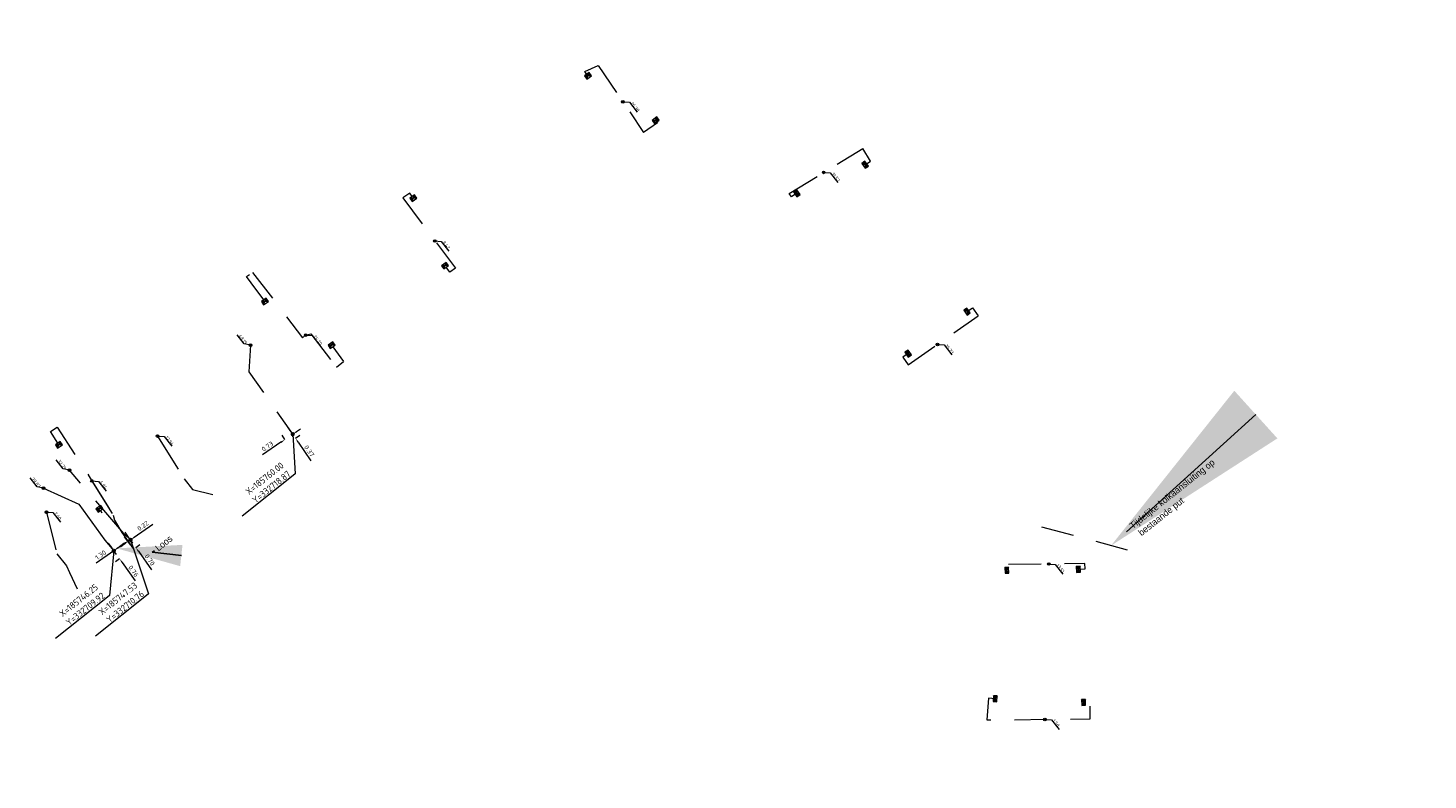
# Model space of a CAD drawing. Header units: inches. Extents: x 0 to 191500, y 0 to 342750.
# Tile 218 of 256: x 185740 to 185847, y 332692 to 332750. Entities that reach past the tile are written whole.
import ezdxf
from ezdxf import colors
from ezdxf.entities.mleader import LeaderData, LeaderLine
from ezdxf.math import Vec2, Vec3

# ---------------------------------------------------------------- set-up
doc = ezdxf.new("R2010")
doc.units = ezdxf.units.IN
doc.header["$MEASUREMENT"] = 0
for name, pattern in [('RI-GWA_HUISAANSLUITING', [23, 4, -1.8, 2.6, -1.8, 4.6, -1.8, 4.6, -1.8]), ('RI-HWA_HUISAANSLUITING', [4.8, 3, -1.8]), ('RI-HWA_KOLKAANSLUITING', [4.3, 2.5, -1.8])]:
    doc.linetypes.add(name, pattern=pattern)
doc.layers.get('0').update_dxf_attribs({"lineweight": 20})
doc.layers.get('DefPoints').update_dxf_attribs({"lineweight": 20})
for name, color, linetype, lineweight in [('ECW', 150, 'Continuous', 20), ('N-WE-RI-GWA-MAATVOERING-T25', 30, 'RI-GWA_HUISAANSLUITING', 20), ('N-WE-RI-GWA_HUISAANSLUITING_PVC_160-G', 30, 'RI-GWA_HUISAANSLUITING', 20), ('N-WE-RI-GWA_RIOOLPUT_ONTSTOPPINGSPUT-G', 30, 'Continuous', 20), ('N-WE-RI-HWA-MAATVOERING-T25', 151, 'Continuous', 20), ('N-WE-RI-HWA_HUISAANSLUITING_PVC_160-G', 150, 'RI-HWA_HUISAANSLUITING', 20), ('N-WE-RI-HWA_KOLK-S', 150, 'Continuous', 20), ('N-WE-RI-HWA_KOLKAANSLUITING_PVC_160-G', 150, 'RI-HWA_KOLKAANSLUITING', 20), ('N-WE-RI-INLAAT', 7, 'Continuous', 20), ('Tekst algemeen', 7, 'Continuous', 20)]:
    doc.layers.add(name, color=color, linetype=linetype, lineweight=lineweight)
doc.styles.add('NLCS-ISO-M100-T25', font='txt', dxfattribs={"height": 0.25})
doc.styles.add('NLCS-ISO-M200-T18', font='txt', dxfattribs={"height": 0.36})
doc.styles.add('NLCS-ISO-M200-T25', font='txt', dxfattribs={"height": 0.5})
doc.dimstyles.new('NLCS-M200-T18-PIJL_L2_H1', dxfattribs={"dimscale": 0.2, "dimtxt": 2.5, "dimasz": 1.8, "dimexe": 2, "dimexo": 2, "dimgap": 0.7, "dimtad": 1, "dimzin": 0, "dimdsep": 46, "dimtxsty": 'NLCS-ISO-M200-T18', "dimcen": 0, "dimdle": 2, "dimclrd": 256, "dimclre": 256, "dimclrt": 256, "dimadec": 1, "dimazin": 0, "dimtfac": 1, "dimtdec": 3, "dimtofl": 0, "dimtmove": 0, "dimatfit": 3, "dimfxl": 2, "dimfxlon": 1, "dimtfillclr": 256, "dimtolj": 1, "dimtzin": 0, "dimlwd": -1, "dimlwe": -1, "dimarcsym": 0})
doc.dimstyles.new('NLCS-M200-T25-OPENBOL_L0_H0', dxfattribs={"dimscale": 0.2, "dimtxt": 2.5, "dimasz": 1, "dimexe": 2, "dimexo": 0, "dimgap": 0.5, "dimtad": 1, "dimdec": 0, "dimzin": 0, "dimdsep": 46, "dimtxsty": 'NLCS-ISO-M200-T25', "dimblk": 'DOTBLANK', "dimcen": 2, "dimclrd": 256, "dimclre": 256, "dimclrt": 256, "dimadec": 0, "dimazin": 0, "dimtp": 1, "dimtm": 1, "dimtfac": 1, "dimtix": 1, "dimtofl": 0, "dimtmove": 1, "dimatfit": 3, "dimldrblk": 'DOTBLANK', "dimfxl": 1, "dimfxlon": 1, "dimtvp": 0.5, "dimtolj": 1, "dimtzin": 0, "dimlwd": -1, "dimlwe": -1, "dimarcsym": 0})
picture_1 = doc.add_image_def('image1.ecw', size_in_pixel=(220000, 285000))

# ---------------------------------------------------------------- blocks, each defined once
blk = doc.blocks.new('N-SRI-KOLK_STRAAT_450X300-SO')
h = blk.add_hatch(color=256)
h.dxf.hatch_style = 1
h.paths.add_polyline_path([(0, 0.75), (-1.125, 1.5), (-1.125, 0)])
h.paths.add_polyline_path([(1.125, 1.5), (0, 0.75), (1.125, 0)])
for p, q in [((-1.125, 0), (1.125, 1.5)), ((1.125, 0), (-1.125, 1.5))]:
    blk.add_line(p, q)
at = {"flags": 128}
blk.add_lwpolyline([(-1.125, 0), (1.125, 0), (1.125, 1.5), (-1.125, 1.5)], close=True, dxfattribs=at)
blk = doc.blocks.new('*D5068')
at = {"layer": 'DefPoints', "color": 0, "transparency": 16777216}
for p in [(185746.25, 332709.92, 67.96), (185746.69, 332709.3), (185746.69, 332709.3)]:
    blk.add_point(p, dxfattribs=at)
at = {"layer": 'N-WE-RI-GWA-MAATVOERING-T25', "transparency": 16777216}
for p, q in [((185746.05, 332710.22), (185745.84, 332710.51)), ((185745.93, 332709.7), (185745.93, 332709.69)), ((185746.69, 332709.3), (185746.37, 332709.07)), ((185746.9, 332709.01), (185747.89, 332707.61))]:
    blk.add_line(p, q, dxfattribs=at)
for points in [[(185746.1, 332710.25), (185746, 332710.18), (185746.25, 332709.92)], [(185746.95, 332709.05), (185746.85, 332708.98), (185746.69, 332709.3)]]:
    blk.add_solid(points, dxfattribs=at)
at = {"layer": 'N-WE-RI-GWA-MAATVOERING-T25', "transparency": 16777216, "insert": (185747.76, 332708.35), "char_height": 0.36, "attachment_point": 5, "rotation": 305.2718, "style": 'NLCS-ISO-M200-T18'}
blk.add_mtext('\\A1;0.76', dxfattribs=at)
blk = doc.blocks.new('*D5069')
at = {"layer": 'DefPoints', "color": 0, "transparency": 16777216}
for p in [(185746.25, 332709.92), (185747.75, 332710.05), (185746.69, 332709.3)]:
    blk.add_point(p, dxfattribs=at)
at = {"layer": 'N-WE-RI-GWA-MAATVOERING-T25', "transparency": 16777216}
for p, q in [((185747.52, 332710.38), (185747.08, 332711)), ((185746.25, 332709.92), (185744.89, 332708.96)), ((185746.46, 332709.63), (185746.02, 332710.25)), ((185747.02, 332710.47), (185746.55, 332710.13))]:
    blk.add_line(p, q, dxfattribs=at)
for points in [[(185746.51, 332710.18), (185746.58, 332710.08), (185746.25, 332709.92)], [(185746.99, 332710.52), (185747.06, 332710.42), (185747.31, 332710.67)]]:
    blk.add_solid(points, dxfattribs=at)
at = {"layer": 'N-WE-RI-GWA-MAATVOERING-T25', "transparency": 16777216, "insert": (185745.24, 332709.6), "char_height": 0.36, "attachment_point": 5, "rotation": 35.2718, "style": 'NLCS-ISO-M200-T18'}
blk.add_mtext('\\A1;1.30', dxfattribs=at)
blk = doc.blocks.new('*D5070')
at = {"layer": 'DefPoints', "color": 0, "transparency": 16777216}
for p in [(185747.53, 332710.76, 68.1), (185747.93, 332710.18), (185747.93, 332710.18)]:
    blk.add_point(p, dxfattribs=at)
at = {"layer": 'N-WE-RI-GWA-MAATVOERING-T25', "transparency": 16777216}
for p, q in [((185747.32, 332711.05), (185747.11, 332711.34)), ((185747.85, 332710.98), (185747.85, 332710.99)), ((185747.93, 332710.18), (185748.26, 332710.41)), ((185748.14, 332709.89), (185749.14, 332708.47))]:
    blk.add_line(p, q, dxfattribs=at)
for points in [[(185747.37, 332711.08), (185747.27, 332711.01), (185747.53, 332710.76)], [(185748.19, 332709.92), (185748.09, 332709.85), (185747.93, 332710.18)]]:
    blk.add_solid(points, dxfattribs=at)
at = {"layer": 'N-WE-RI-GWA-MAATVOERING-T25', "transparency": 16777216, "insert": (185749.01, 332709.22), "char_height": 0.36, "attachment_point": 5, "rotation": 305.2687, "style": 'NLCS-ISO-M200-T18'}
blk.add_mtext('\\A1;0.70', dxfattribs=at)
blk = doc.blocks.new('*D5071')
at = {"layer": 'DefPoints', "color": 0, "transparency": 16777216}
for p in [(185747.53, 332710.76), (185747.75, 332710.05), (185747.93, 332710.18)]:
    blk.add_point(p, dxfattribs=at)
at = {"layer": 'N-WE-RI-GWA-MAATVOERING-T25', "transparency": 16777216}
for p, q in [((185747.7, 332710.51), (185747.3, 332711.08)), ((185747.82, 332710.96), (185749.24, 332711.97)), ((185747.05, 332710.42), (185746.76, 332710.21)), ((185747.52, 332710.38), (185747.12, 332710.95))]:
    blk.add_line(p, q, dxfattribs=at)
for points in [[(185747.79, 332711.01), (185747.86, 332710.91), (185747.53, 332710.76)], [(185747.02, 332710.47), (185747.09, 332710.37), (185747.35, 332710.63)]]:
    blk.add_solid(points, dxfattribs=at)
at = {"layer": 'N-WE-RI-GWA-MAATVOERING-T25', "transparency": 16777216, "insert": (185748.49, 332711.83), "char_height": 0.36, "attachment_point": 5, "rotation": 35.2687, "style": 'NLCS-ISO-M200-T18'}
blk.add_mtext('\\A1;0.22', dxfattribs=at)
blk = doc.blocks.new('*D5072')
at = {"layer": 'DefPoints', "color": 0, "transparency": 16777216}
for p in [(185760, 332718.87, 68.65), (185760.2, 332718.56), (185760.2, 332718.56)]:
    blk.add_point(p, dxfattribs=at)
at = {"layer": 'N-WE-RI-GWA-MAATVOERING-T25', "transparency": 16777216}
for p, q in [((185759.79, 332719.16), (185759.59, 332719.46)), ((185760.2, 332718.56), (185760.53, 332718.79)), ((185760.32, 332719.09), (185760.33, 332719.09)), ((185760.41, 332718.26), (185761.38, 332716.83))]:
    blk.add_line(p, q, dxfattribs=at)
for points in [[(185759.84, 332719.2), (185759.74, 332719.13), (185760, 332718.87)], [(185760.46, 332718.3), (185760.36, 332718.23), (185760.2, 332718.56)]]:
    blk.add_solid(points, dxfattribs=at)
at = {"layer": 'N-WE-RI-GWA-MAATVOERING-T25', "transparency": 16777216, "insert": (185761.26, 332717.58), "char_height": 0.36, "attachment_point": 5, "rotation": 304.1954, "style": 'NLCS-ISO-M200-T18'}
blk.add_mtext('\\A1;0.37', dxfattribs=at)
blk = doc.blocks.new('*D5073')
at = {"layer": 'DefPoints', "color": 0, "transparency": 16777216}
for p in [(185760, 332718.87), (185760.2, 332718.56), (185759.6, 332718.15)]:
    blk.add_point(p, dxfattribs=at)
at = {"layer": 'N-WE-RI-GWA-MAATVOERING-T25', "transparency": 16777216}
for p, q in [((185759.39, 332718.46), (185759.17, 332718.79)), ((185760, 332718.87), (185759.77, 332719.2)), ((185760.29, 332719.07), (185760.59, 332719.27)), ((185759.09, 332718.25), (185757.66, 332717.28))]:
    blk.add_line(p, q, dxfattribs=at)
for points in [[(185760.26, 332719.12), (185760.33, 332719.02), (185760, 332718.87)], [(185759.06, 332718.3), (185759.13, 332718.2), (185759.39, 332718.46)]]:
    blk.add_solid(points, dxfattribs=at)
at = {"layer": 'N-WE-RI-GWA-MAATVOERING-T25', "transparency": 16777216, "insert": (185758.05, 332717.93), "char_height": 0.36, "attachment_point": 5, "rotation": 34.1954, "style": 'NLCS-ISO-M200-T18'}
blk.add_mtext('\\A1;0.73', dxfattribs=at)
blk = doc.blocks.new('_DotBlank')
at = {"color": 0, "linetype": 'ByBlock', "lineweight": -2}
blk.add_line((-0.5, 0), (-1, 0), dxfattribs=at)
blk.add_circle((0, 0), 0.5, dxfattribs=at)
blk = doc.blocks.new('A$C2C270354')
h = blk.add_hatch(color=256)
h.dxf.hatch_style = 1
edge = h.paths.add_edge_path()
edge.add_arc((0, 0), 0.1, 0, 360)
blk.add_circle((0, 0), 0.1)

msp = doc.modelspace()

# ---------------------------------------------------------------- linework, layer by layer
at = {"layer": 'N-WE-RI-GWA-MAATVOERING-T25', "flags": 128}
for points, elevation in [([(185756.75743, 332725.70138), (185756.27211, 332725.81374), (185755.72383, 332726.50149)], 68.649), ([(185742.84881, 332716.10231), (185742.36349, 332716.21467), (185741.81521, 332716.90242)], 68.102), ([(185740.85346, 332714.72815), (185740.36813, 332714.84051), (185739.81985, 332715.52826)], 66.841)]:
    msp.add_lwpolyline(points, dxfattribs=dict(at, elevation=elevation))
at = {"layer": 'N-WE-RI-GWA_HUISAANSLUITING_PVC_160-G'}
for p, q in [((185740.85346, 332714.72815, 66.841), (185743.553, 332713.509, 67.408)), ((185743.553, 332713.509, 67.408), (185745.571, 332710.724, 67.847)), ((185745.571, 332710.724, 67.847), (185746.254, 332709.924, 67.962))]:
    msp.add_line(p, q, dxfattribs=at)
at = {"layer": 'N-WE-RI-GWA_HUISAANSLUITING_PVC_160-G', "flags": 128}
for points, elevation in [([(185756.75743, 332725.70138), (185756.618, 332723.653), (185760.011, 332718.845)], 68.649), ([(185747.527, 332710.755), (185747.029, 332711.252), (185742.84146, 332716.11393)], 68.102)]:
    msp.add_lwpolyline(points, dxfattribs=dict(at, elevation=elevation))
at = {"layer": 'N-WE-RI-GWA_RIOOLPUT_ONTSTOPPINGSPUT-G'}
for p, q in [((185760.08559, 332718.91035, 68.649), (185759.90533, 332718.82369, 68.649)), ((185759.95213, 332718.95715, 68.649), (185760.03879, 332718.7769, 68.649)), ((185746.34413, 332709.96733, 67.962), (185746.16387, 332709.88067, 67.962)), ((185746.21067, 332710.01413, 67.962), (185746.29733, 332709.83387, 67.962)), ((185747.61713, 332710.79833, 68.102), (185747.43687, 332710.71167, 68.102)), ((185747.48367, 332710.84513, 68.102), (185747.57033, 332710.66487, 68.102))]:
    msp.add_line(p, q, dxfattribs=at)
for centre in [(185759.99546, 332718.86702, 68.649), (185746.254, 332709.924, 67.962), (185747.527, 332710.755, 68.102)]:
    msp.add_circle(centre, 0.1, dxfattribs=at)
at = {"layer": 'N-WE-RI-HWA-MAATVOERING-T25', "flags": 128}
for points, elevation in [([(185785.35139, 332744.38148), (185785.85466, 332744.34792), (185786.44345, 332743.59517)], 68.06401), ([(185800.77974, 332738.96769), (185801.28301, 332738.93412), (185801.8718, 332738.18137)], 69.85), ([(185770.905, 332733.70023), (185771.40827, 332733.66666), (185771.99706, 332732.91391)], 69.207), ([(185809.5208, 332725.75698), (185810.02407, 332725.72341), (185810.61286, 332724.97066)], 67.571), ([(185749.60807, 332718.72773), (185750.11134, 332718.69417), (185750.70013, 332717.94142)], 0.76373), ([(185744.57099, 332715.28197), (185745.07426, 332715.24841), (185745.66305, 332714.49566)], 67.1912)]:
    msp.add_lwpolyline(points, dxfattribs=dict(at, elevation=elevation))
for points in [[(185760.9875, 332726.46656), (185761.49077, 332726.433), (185762.07956, 332725.68025)], [(185741.07528, 332712.8907), (185741.57855, 332712.85714), (185742.16734, 332712.10439)], [(185818.0684, 332708.90461), (185818.57167, 332708.87105), (185819.16046, 332708.1183)], [(185817.7745, 332696.98087), (185818.27777, 332696.9473), (185818.86656, 332696.19456)]]:
    msp.add_lwpolyline(points, dxfattribs=at)
at = {"layer": 'N-WE-RI-HWA_HUISAANSLUITING_PVC_160-G'}
for p, q in [((185749.60807, 332718.72773, 0.76373), (185751.643, 332715.448, 67.708)), ((185751.643, 332715.448, 67.708), (185752.288, 332714.612, 68.269)), ((185752.288, 332714.612, 68.269), (185753.85, 332714.25)), ((185741.07529, 332712.89064), (185741.877, 332709.684, 67.669)), ((185741.877, 332709.684, 67.669), (185742.611, 332708.752, 68.001)), ((185742.611, 332708.752, 68.001), (185742.845, 332708.26, 68.227)), ((185742.845, 332708.26, 68.227), (185743.438, 332707.003))]:
    msp.add_line(p, q, dxfattribs=at)
at = {"layer": 'N-WE-RI-HWA_HUISAANSLUITING_PVC_160-G', "elevation": 67.187, "flags": 128}
for points in [[(185744.543, 332715.327), (185746.208, 332712.648)], [(185746.208, 332712.648), (185746.307, 332712.266), (185746.875, 332711.332), (185747.71082, 332710.11553)]]:
    msp.add_lwpolyline(points, dxfattribs=at)
at = {"layer": 'N-WE-RI-HWA_KOLKAANSLUITING_PVC_160-G'}
for p, q in [((185783.468, 332747.164, 68.019), (185786.941, 332742.033, 68.102)), ((185768.98985, 332737.37154), (185768.451, 332737.012, 68.04)), ((185768.451, 332737.012, 68.04), (185772.488, 332731.618, 68.045)), ((185769.17307, 332737.10915), (185768.98985, 332737.37154)), ((185763.06393, 332725.57943), (185763.8902, 332724.44306)), ((185763.3455, 332724.00756, 0.005), (185763.8902, 332724.44306)), ((185741.909, 332719.405, 67.919), (185744.543, 332715.327, 67.187)), ((185744.543, 332715.327, 67.187), (185746.208, 332712.648, 67.437))]:
    msp.add_line(p, q, dxfattribs=at)
at = {"layer": 'N-WE-RI-HWA_KOLKAANSLUITING_PVC_160-G', "flags": 128}
for points in [[(185782.67145, 332746.37555), (185782.44432, 332746.71872), (185783.468, 332747.164)], [(185787.8772, 332742.97097), (185788.01088, 332742.75933), (185786.941, 332742.033)], [(185803.96052, 332739.549), (185804.3701, 332739.83579), (185803.77843, 332740.80268)], [(185798.30826, 332737.08263), (185798.14233, 332737.35378)], [(185798.71784, 332737.36941), (185798.30826, 332737.08263)], [(185757.76395, 332729.1759), (185756.79015, 332730.49743), (185756.44757, 332730.96234), (185756.9085, 332731.28356)], [(185811.79357, 332728.27958), (185812.20315, 332728.56637), (185812.63995, 332727.94322)], [(185760.7465, 332726.27156), (185760.9875, 332726.46656), (185761.3775, 332726.58556)], [(185807.26754, 332725.05888), (185806.85796, 332724.77209)], [(185806.85796, 332724.77209), (185807.26249, 332724.18933)], [(185741.95508, 332718.18508), (185741.39504, 332719.07316), (185741.909, 332719.405)], [(185820.35986, 332708.497), (185820.85905, 332708.52551), (185820.85221, 332708.94949), (185814.33907, 332708.84449), (185814.34625, 332708.39888), (185814.84544, 332708.42739)], [(185813.94727, 332698.55241), (185813.45117, 332698.61477), (185813.31797, 332696.93332), (185821.26174, 332697.01808), (185821.24812, 332698.2944), (185820.74838, 332698.27824)]]:
    msp.add_lwpolyline(points, dxfattribs=at)
for points, elevation in [([(185798.14233, 332737.35378), (185803.77843, 332740.80268)], 69.85), ([(185772.488, 332731.618), (185772.06868, 332731.30037), (185771.77825, 332731.68781)], 68.045), ([(185756.9085, 332731.28356), (185760.7465, 332726.27156)], 0.263), ([(185807.26249, 332724.18933), (185809.541, 332725.771), (185812.63995, 332727.94322)], 67.571), ([(185761.3775, 332726.58556), (185763.3455, 332724.00756)], 0.005), ([(185744.57099, 332715.28197), (185746.23599, 332712.60297), (185745.58965, 332712.39719), (185745.23669, 332713.02767)], 67.187), ([(185824.114, 332709.976), (185817.129, 332711.858)], 68.461)]:
    msp.add_lwpolyline(points, dxfattribs=dict(at, elevation=elevation))

# ---------------------------------------------------------------- block references
at = {"layer": 'N-WE-RI-HWA_KOLK-S'}
for p, xscale, yscale, zscale, rotation in [((185782.75883, 332746.25363), 0.2000000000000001, 0.2000000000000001, 0.2000000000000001, 35.62755624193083), ((185787.96457, 332742.84905), 0.2000000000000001, 0.2000000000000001, 0.2000000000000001, 35.62755624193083), ((185804.08339, 332739.63504), 0.2, 0.2, 0.2, 125), ((185769.34515, 332736.86305), 0.2, 0.2, 0.2, 35), ((185798.84071, 332737.45545), 0.2, 0.2, 0.2, 125), ((185771.77429, 332731.685), 0.2, 0.2, 0.2, 35), ((185757.93899, 332728.93223), 0.2, 0.2, 0.2, 35), ((185811.91644, 332728.36562), 0.2, 0.2, 0.2, 125), ((185763.06174, 332725.5779), 0.2, 0.2, 0.2, 35), ((185807.39041, 332725.14492), 0.2, 0.2, 0.2, 125), ((185742.12122, 332717.93518), 0.2, 0.2, 0.2, 35), ((185745.23302, 332713.0251, 67.187), 0.2, 0.2, 0.2, 35), ((185814.99635, 332708.43791), 0.1999999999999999, 0.1999999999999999, 0.1999999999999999, 93.26854407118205), ((185820.50079, 332708.50728), 0.1999999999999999, 0.1999999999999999, 0.1999999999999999, 93.26854407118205), ((185814.10346, 332698.55146), 0.1999999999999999, 0.1999999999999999, 0.1999999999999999, 86.37804717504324), ((185820.8983, 332698.28308), 0.1999999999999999, 0.1999999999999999, 0.1999999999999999, 91.85000610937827)]:
    msp.add_blockref('N-SRI-KOLK_STRAAT_450X300-SO', p, dxfattribs=dict(at, xscale=xscale, yscale=yscale, zscale=zscale, rotation=rotation))
at = {"layer": 'N-WE-RI-INLAAT', "rotation": 0.06357443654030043}
for p in [(185785.35139, 332744.38148, 68.06401), (185800.77974, 332738.96769, 69.85), (185770.905, 332733.70023, 69.207), (185760.9875, 332726.46656), (185756.75788, 332725.70138, 68.649), (185809.52102, 332725.75698, 66.587), (185749.60807, 332718.72773, 0.76373), (185742.84945, 332716.10231, 68.102), (185744.57099, 332715.28197, 67.1912), (185740.85346, 332714.72815, 66.841), (185741.07529, 332712.8907), (185818.0684, 332708.90461), (185817.7745, 332696.97291)]:
    msp.add_blockref('A$C2C270354', p, dxfattribs=at)

# ---------------------------------------------------------------- texts
at = {"layer": 'N-WE-RI-GWA-MAATVOERING-T25', "style": 'NLCS-ISO-M100-T25'}
for s, p in [('49.19', (185755.8111, 332726.39202, 68.649)), ('32.29', (185741.90248, 332716.79295, 68.102)), ('29.87', (185739.90712, 332715.41879, 66.841))]:
    msp.add_text(s, height=0.25, rotation=308.56, dxfattribs=at).set_placement(p)
at = {"layer": 'N-WE-RI-HWA-MAATVOERING-T25', "style": 'NLCS-ISO-M100-T25'}
for s, p in [('26.38', (185785.92157, 332744.26254, 65.56801)), ('31.57', (185801.34992, 332738.84874, 67.354)), ('8.42', (185771.47518, 332733.58128, 66.711)), ('26.70', (185761.55768, 332726.34762, -2.496)), ('15.73', (185810.09098, 332725.63803, 65.075)), ('12.94', (185750.17825, 332718.60879, -1.73227)), ('6.84', (185745.14117, 332715.16303, 64.6952)), ('2.60', (185741.64546, 332712.77176, -2.496)), ('13.51', (185818.63858, 332708.78567, -2.496)), ('1.58', (185818.34468, 332696.86192, -2.496))]:
    msp.add_text(s, height=0.25, rotation=308.56, dxfattribs=at).set_placement(p)
at = {"layer": 'Tekst algemeen', "char_height": 0.5, "attachment_point": 9, "rotation": 38.562171, "style": 'NLCS-ISO-M200-T25'}
for s, insert in [('X=185760.00\\PY=332718.87', (185759.87805, 332715.71651)), ('X=185746.25\\PY=332709.92', (185745.61224, 332706.37595)), ('X=185747.53\\PY=332710.76', (185748.62854, 332706.50775))]:
    msp.add_mtext(s, dxfattribs=dict(at, insert=insert))

# ---------------------------------------------------------------- dimensions: what is measured, and where the dimension line sits
at = {"layer": 'N-WE-RI-GWA-MAATVOERING-T25'}
for base, p1, p2, angle, picture, middle in [((185759.99546, 332718.86702), (185759.6, 332718.15), (185760.20386, 332718.56031), 34.1954388, '*D5073', (185758.22653, 332717.66507)), ((185746.254, 332709.924), (185747.753, 332710.055), (185746.69209, 332709.30462), 215.2717739, '*D5069', (185745.42591, 332709.3383))]:
    dim = msp.add_linear_dim(base=base, p1=p1, p2=p2, angle=angle, dimstyle='NLCS-M200-T18-PIJL_L2_H1', dxfattribs=at)
    dim.commit()
    dim.dimension.update_dxf_attribs({"geometry": picture, "text_midpoint": middle, "dimtype": 161})
for p1, p2, distance, picture, middle in [((185759.99546, 332718.86702, 68.649), (185760.20386, 332718.56031), 0, '*D5072', (185761.26018, 332717.57509)), ((185747.753, 332710.055), (185747.93235, 332710.18184), 0.70201, '*D5071', (185748.49226, 332711.82959)), ((185747.527, 332710.755, 68.102), (185747.93235, 332710.18184), 0, '*D5070', (185749.00694, 332709.21658)), ((185746.254, 332709.924, 67.962), (185746.69209, 332709.30462), 0, '*D5068', (185747.76178, 332708.34641))]:
    dim = msp.add_aligned_dim(p1=p1, p2=p2, distance=distance, dimstyle='NLCS-M200-T18-PIJL_L2_H1', dxfattribs=at)
    dim.commit()
    dim.dimension.update_dxf_attribs({"geometry": picture, "text_midpoint": middle})

# ---------------------------------------------------------------- pictures from other files: only their frames are drawn
at = {"layer": 'ECW'}
image = msp.add_image(picture_1, insert=(180500, 328500), size_in_units=(11000, 14250), dxfattribs=at)
image.dxf.flags = 7

# ---------------------------------------------------------------- leaders
at = {"layer": 'Tekst algemeen', "annotation_type": 0, "has_hookline": 1, "hookline_direction": 1, "horizontal_direction": (0.781932, 0.623363, 0)}
for points, text_width in [([(185759.99546, 332718.86702), (185760.17496, 332715.82533), (185760.01858, 332715.70066)], 4.90476), ([(185746.254, 332709.924), (185745.90915, 332706.48477), (185745.75277, 332706.3601)], 5), ([(185747.527, 332710.755), (185748.92545, 332706.61657), (185748.76907, 332706.49189)], 4.90476)]:
    msp.add_leader(points, dimstyle='NLCS-M200-T25-OPENBOL_L0_H0', dxfattribs=dict(at, text_width=text_width))
at = {"layer": 'Tekst algemeen'}
ml = msp.add_multileader_mtext('Standard', dxfattribs=at)
ml.set_content('Grindkoffer', color=256)
ml.set_leader_properties()
ml.build(insert=Vec2(0, 0))
ml.multileader.update_dxf_attribs({"text_right_attachment_type": 6, "dogleg_length": 0.2, "arrow_head_size": 5})
ctx = ml.context
ctx.base_point, ctx.char_height, ctx.arrow_head_size, ctx.landing_gap_size, ctx.plane_origin, ctx.plane_x_axis, ctx.plane_y_axis = Vec3(185789.34017, 332982.33236), 0.5, 5, 0.2, Vec3(185787.00548, 332984.05412), Vec3(0.995206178, 0.097799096), Vec3(-0.097799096, 0.995206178)
ctx.right_attachment = 6
notes = []
notes.append((ctx, [(0, (0, 0, 0), (0, 0), (1, 0), 1, [])]))
ctx.mtext.insert, ctx.mtext.text_direction, ctx.mtext.rotation, ctx.mtext.flow_direction = Vec3(185789.51476, 332982.60072), Vec3(0.995206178, 0.097799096), 0.097955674, 5
ml = msp.add_multileader_mtext('Standard', dxfattribs=at)
ml.set_content('Tijdelijke kolkaansluiting op\\P bestaande put', color=256)
ml.set_leader_properties()
ml.build(insert=Vec2(0, 0))
ml.multileader.update_dxf_attribs({"text_right_attachment_type": 6, "dogleg_length": 0, "arrow_head_size": 15})
ctx = ml.context
ctx.base_point, ctx.char_height, ctx.arrow_head_size, ctx.landing_gap_size, ctx.plane_origin, ctx.plane_x_axis, ctx.plane_y_axis = Vec3(185824.03811, 332711.38584, 68.461), 0.5, 15, 0.5, Vec3(185822.85448, 332710.31536, 68.461), Vec3(0.782608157, 0.622514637), Vec3(-0.622514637, 0.782608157)
ctx.right_attachment = 6
notes.append((ctx, [(0, (1, 1, 0), (185824.03811, 332711.38584, 68.461), (0.782608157, 0.622514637), 0, [(0, [(185822.85448, 332710.31536, 68.461)], 0, [])])]))
ctx.mtext.insert, ctx.mtext.text_direction, ctx.mtext.rotation, ctx.mtext.flow_direction = Vec3(185824.22191, 332711.95797, 68.461), Vec3(0.782608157, 0.622514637), 0.671951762, 5
ml = msp.add_multileader_mtext('Standard', dxfattribs=at)
ml.set_content('Loos', color=256)
ml.set_leader_properties()
ml.build(insert=Vec2(0, 0))
ml.multileader.update_dxf_attribs({"text_right_attachment_type": 6, "dogleg_length": 0.2, "arrow_head_size": 5})
ctx = ml.context
ctx.base_point, ctx.char_height, ctx.arrow_head_size, ctx.landing_gap_size, ctx.plane_origin, ctx.plane_x_axis, ctx.plane_y_axis = Vec3(185749.3635, 332709.92744, 67.962), 0.5, 5, 0.2, Vec3(185746.46807, 332710.10556, 67.962), Vec3(0.782608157, 0.622514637), Vec3(-0.622514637, 0.782608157)
ctx.right_attachment = 6
notes.append((ctx, [(0, (1, 1, 0), (185749.20698, 332709.80294, 67.962), (0.782608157, 0.622514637), 0.2, [(0, [(185746.46807, 332710.10556, 67.962)], 0, [])])]))
ctx.mtext.insert, ctx.mtext.text_direction, ctx.mtext.rotation, ctx.mtext.flow_direction = Vec3(185749.36439, 332710.2476, 67.962), Vec3(0.782608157, 0.622514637), 0.671951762, 5
for ctx, leaders in notes:
    for number, flags, end, landing, length, lines in leaders:
        leader = LeaderData()
        leader.index, (leader.has_last_leader_line, leader.has_dogleg_vector, leader.attachment_direction) = number, flags
        leader.last_leader_point, leader.dogleg_vector, leader.dogleg_length = Vec3(end), Vec3(landing), length
        for number, points, colour, breaks in lines:
            line = LeaderLine()
            line.index, line.vertices, line.color, line.breaks = number, Vec3.list(points), colors.encode_raw_color(colour), breaks
            leader.lines.append(line)
        ctx.leaders.append(leader)

doc.saveas('drawing.dxf')
